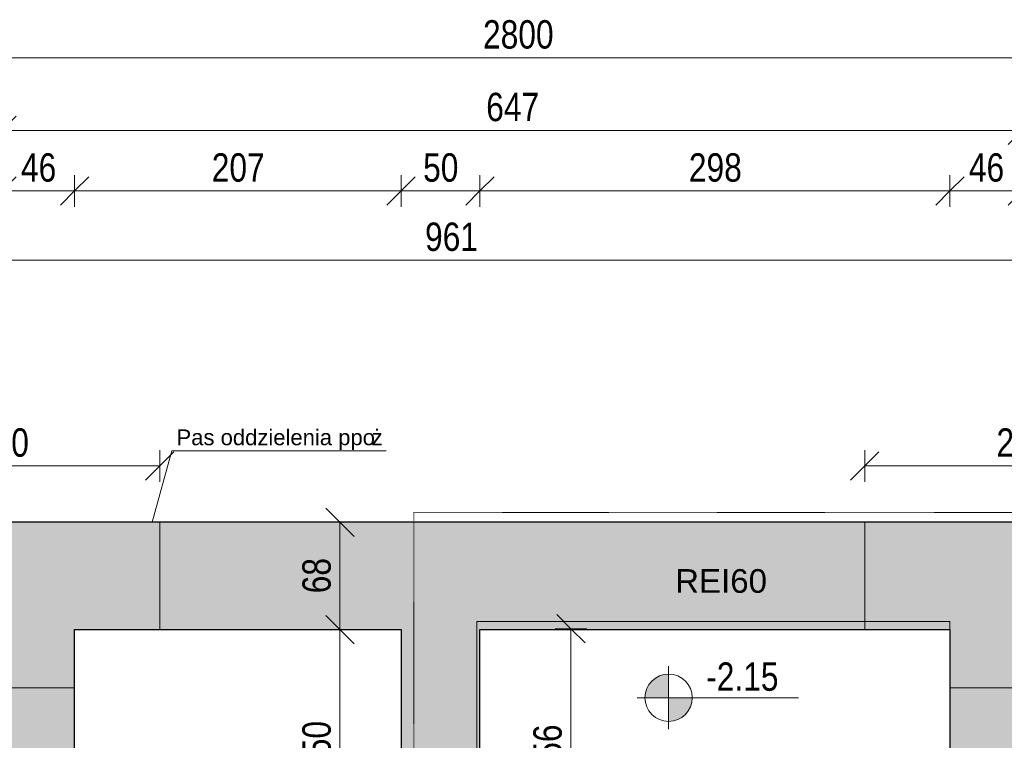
# Model space of a CAD drawing. Header units: centimetres. Extents: x 14786 to 20326, y -10865 to -8494.
# Tile 12 of 23: x 16205 to 16829, y -8951 to -8494. Entities that reach past the tile are written whole.
import ezdxf

# ---------------------------------------------------------------- set-up
doc = ezdxf.new("R2010")
doc.units = ezdxf.units.CM
doc.linetypes.add('Aligning Line 1_8_', pattern=[0.635, 0.3175, -0.3175])
doc.linetypes.add('Ponad', pattern=[0.396875, 0.238125, -0.15875])
for name, color, linetype, lineweight in [('A-ANNO-DIMS', 211, 'Continuous', 9), ('A-ANNO-DIMS-100', 211, 'Continuous', 9), ('A-DETL', 90, 'Continuous', 9), ('A-DETL-GENF', 92, 'Continuous', 9), ('A-DETL-THIN', 151, 'Continuous', 9), ('A-WALL', 113, 'Continuous', 9), ('A-WALL-PATT', 111, 'Continuous', 25), ('G-ANNO-DIMS', 111, 'Continuous', 9), ('G-ANNO-TEXT', 231, 'Continuous', 9), ('S-STRS-MBND', 31, 'Ponad', 9)]:
    doc.layers.add(name, color=color, linetype=linetype, lineweight=lineweight)
doc.styles.add('Arial_1', font='arial.ttf', dxfattribs={"height": 15})
doc.styles.add('Arial_2', font='arial.ttf', dxfattribs={"width": 0.8, "height": 18})
doc.styles.add('Arial_3', font='arial.ttf', dxfattribs={"height": 10})
doc.dimstyles.new('Przekątna_-_1_8_mm_Arial', dxfattribs={"dimscale": 30.48, "dimtxt": 18.364669, "dimasz": 0.590551, "dimexe": 0.328084, "dimexo": 0.0625, "dimgap": 0.016404, "dimtad": 1, "dimdec": 0, "dimdsep": 46, "dimtxsty": 'Arial_2', "dimblk1": 'OBLIQUE', "dimblk2": 'OBLIQUE', "dimsah": 1, "dimcen": 0.09, "dimazin": 0, "dimtfac": 1, "dimtdec": 4, "dimtix": 1, "dimtmove": 0, "dimatfit": 3, "dimfxl": 0.328084, "dimfxlon": 1, "dimtvp": 1, "dimtolj": 1, "dimtzin": 0, "dimarcsym": 2})

# ---------------------------------------------------------------- blocks, each defined once
blk = doc.blocks.new('DIMBLOCK47-3_Poziom parteru')
at = {"layer": 'A-ANNO-DIMS-100'}
for p, q in [((16407.88, -8812.71), (16398.88, -8803.71)), ((16407.88, -8812.71), (16397.88, -8812.71)), ((16407.88, -8812.71), (16407.88, -8880.71)), ((16407.88, -8812.71), (16416.88, -8821.71)), ((16407.88, -8812.71), (16417.88, -8812.71)), ((16407.88, -8880.71), (16398.88, -8871.71)), ((16407.88, -8880.71), (16397.88, -8880.71)), ((16407.88, -8880.71), (16416.88, -8889.71)), ((16407.88, -8880.71), (16417.88, -8880.71))]:
    blk.add_line(p, q, dxfattribs=at)
at = {"layer": 'A-ANNO-DIMS-100', "color": 0, "insert": (16384.01, -8857.73), "char_height": 18, "width": 26.4451, "attachment_point": 1, "rotation": 90, "line_spacing_factor": 0.941778, "style": 'Arial_2'}
blk.add_mtext('68', dxfattribs=at)
blk = doc.blocks.new('_Oblique')
at = {"color": 0, "linetype": 'ByBlock', "lineweight": -2}
blk.add_line((-0.5, -0.5), (0.5, 0.5), dxfattribs=at)
blk = doc.blocks.new('DIMBLOCK48-3_Poziom parteru')
at = {"layer": 'A-ANNO-DIMS-100'}
for p, q in [((16407.88, -8880.71), (16398.88, -8871.71)), ((16407.88, -8880.71), (16397.88, -8880.71)), ((16407.88, -8880.71), (16407.88, -9030.71)), ((16407.88, -8880.71), (16416.88, -8889.71)), ((16407.88, -8880.71), (16417.88, -8880.71)), ((16407.88, -9030.71), (16398.88, -9021.71)), ((16407.88, -9030.71), (16397.88, -9030.71)), ((16407.88, -9030.71), (16416.88, -9039.71)), ((16407.88, -9030.71), (16417.88, -9030.71))]:
    blk.add_line(p, q, dxfattribs=at)
at = {"layer": 'A-ANNO-DIMS-100', "color": 0, "insert": (16384.01, -8972.24), "char_height": 18, "width": 39.6677, "attachment_point": 1, "rotation": 90, "line_spacing_factor": 0.941778, "style": 'Arial_2'}
blk.add_mtext('150', dxfattribs=at)
blk = doc.blocks.new('DIMBLOCK86-3_Poziom parteru')
at = {"layer": 'A-ANNO-DIMS-100'}
for p, q in [((15120.62, -8518.18), (15120.62, -8508.18)), ((17920.62, -8518.18), (17920.62, -8508.18)), ((15120.62, -8518.18), (15129.62, -8509.18)), ((17920.62, -8518.18), (17929.62, -8509.18)), ((15120.62, -8518.18), (15111.62, -8527.18)), ((15120.62, -8518.18), (17920.62, -8518.18)), ((15120.62, -8518.18), (15120.62, -8528.18)), ((17920.62, -8518.18), (17911.62, -8527.18)), ((17920.62, -8518.18), (17920.62, -8528.18))]:
    blk.add_line(p, q, dxfattribs=at)
at = {"layer": 'A-ANNO-DIMS-100', "color": 0, "insert": (16498.58, -8494.31), "char_height": 18, "width": 52.8902, "attachment_point": 1, "line_spacing_factor": 0.941778, "style": 'Arial_2'}
blk.add_mtext('2800', dxfattribs=at)
blk = doc.blocks.new('DIMBLOCK88-3_Poziom parteru')
at = {"layer": 'A-ANNO-DIMS-100'}
for p, q in [((16193.62, -8564.19), (16193.62, -8554.19)), ((16193.62, -8564.19), (16202.62, -8555.19)), ((16840.62, -8564.19), (16840.62, -8554.19)), ((16840.62, -8564.19), (16849.62, -8555.19)), ((16193.62, -8564.19), (16184.62, -8573.19)), ((16193.62, -8564.19), (16840.62, -8564.19)), ((16193.62, -8564.19), (16193.62, -8574.19)), ((16840.62, -8564.19), (16831.62, -8573.19)), ((16840.62, -8564.19), (16840.62, -8574.19))]:
    blk.add_line(p, q, dxfattribs=at)
at = {"layer": 'A-ANNO-DIMS-100', "color": 0, "insert": (16500.59, -8540.33), "char_height": 18, "width": 39.6677, "attachment_point": 1, "line_spacing_factor": 0.941778, "style": 'Arial_2'}
blk.add_mtext('647', dxfattribs=at)
blk = doc.blocks.new('DIMBLOCK94-3_Poziom parteru')
at = {"layer": 'A-ANNO-DIMS-100'}
for p, q in [((15998.08, -8646.5), (15998.08, -8636.5)), ((15998.08, -8646.5), (16007.08, -8637.5)), ((16958.62, -8646.5), (16958.62, -8636.5)), ((16958.62, -8646.5), (16967.62, -8637.5)), ((15998.08, -8646.5), (15989.08, -8655.5)), ((15998.08, -8646.5), (16958.62, -8646.5)), ((15998.08, -8646.5), (15998.08, -8656.5)), ((16958.62, -8646.5), (16949.62, -8655.5)), ((16958.62, -8646.5), (16958.62, -8656.5))]:
    blk.add_line(p, q, dxfattribs=at)
at = {"layer": 'A-ANNO-DIMS-100', "color": 0, "insert": (16461.82, -8622.63), "char_height": 18, "width": 39.6677, "attachment_point": 1, "line_spacing_factor": 0.941778, "style": 'Arial_2'}
blk.add_mtext('961', dxfattribs=at)
blk = doc.blocks.new('DIMBLOCK184-3_Poziom parteru')
at = {"layer": 'A-ANNO-DIMS-100'}
for p, q in [((16193.62, -8602.57), (16193.62, -8592.57)), ((16193.62, -8602.57), (16202.62, -8593.57)), ((16239.62, -8602.57), (16239.62, -8592.57)), ((16239.62, -8602.57), (16248.62, -8593.57)), ((16193.62, -8602.57), (16184.62, -8611.57)), ((16193.62, -8602.57), (16239.62, -8602.57)), ((16193.62, -8602.57), (16193.62, -8612.57)), ((16239.62, -8602.57), (16230.62, -8611.57)), ((16239.62, -8602.57), (16239.62, -8612.57))]:
    blk.add_line(p, q, dxfattribs=at)
at = {"layer": 'A-ANNO-DIMS-100', "color": 0, "insert": (16205.6, -8578.7), "char_height": 18, "width": 26.4451, "attachment_point": 1, "line_spacing_factor": 0.941778, "style": 'Arial_2'}
blk.add_mtext('46', dxfattribs=at)
blk = doc.blocks.new('DIMBLOCK185-3_Poziom parteru')
at = {"layer": 'A-ANNO-DIMS-100'}
for p, q in [((16239.62, -8602.57), (16239.62, -8592.57)), ((16239.62, -8602.57), (16248.62, -8593.57)), ((16446.62, -8602.57), (16446.62, -8592.57)), ((16446.62, -8602.57), (16455.62, -8593.57)), ((16239.62, -8602.57), (16230.62, -8611.57)), ((16239.62, -8602.57), (16446.62, -8602.57)), ((16239.62, -8602.57), (16239.62, -8612.57)), ((16446.62, -8602.57), (16437.62, -8611.57)), ((16446.62, -8602.57), (16446.62, -8612.57))]:
    blk.add_line(p, q, dxfattribs=at)
at = {"layer": 'A-ANNO-DIMS-100', "color": 0, "insert": (16326.59, -8578.7), "char_height": 18, "width": 39.6677, "attachment_point": 1, "line_spacing_factor": 0.941778, "style": 'Arial_2'}
blk.add_mtext('207', dxfattribs=at)
blk = doc.blocks.new('DIMBLOCK186-3_Poziom parteru')
at = {"layer": 'A-ANNO-DIMS-100'}
for p, q in [((16446.62, -8602.57), (16446.62, -8592.57)), ((16446.62, -8602.57), (16455.62, -8593.57)), ((16496.62, -8602.57), (16496.62, -8592.57)), ((16496.62, -8602.57), (16505.62, -8593.57)), ((16446.62, -8602.57), (16437.62, -8611.57)), ((16446.62, -8602.57), (16496.62, -8602.57)), ((16446.62, -8602.57), (16446.62, -8612.57)), ((16496.62, -8602.57), (16487.62, -8611.57)), ((16496.62, -8602.57), (16496.62, -8612.57))]:
    blk.add_line(p, q, dxfattribs=at)
at = {"layer": 'A-ANNO-DIMS-100', "color": 0, "insert": (16460.6, -8578.7), "char_height": 18, "width": 26.4451, "attachment_point": 1, "line_spacing_factor": 0.941778, "style": 'Arial_2'}
blk.add_mtext('50', dxfattribs=at)
blk = doc.blocks.new('DIMBLOCK187-3_Poziom parteru')
at = {"layer": 'A-ANNO-DIMS-100'}
for p, q in [((16496.62, -8602.57), (16496.62, -8592.57)), ((16496.62, -8602.57), (16505.62, -8593.57)), ((16794.62, -8602.57), (16794.62, -8592.57)), ((16794.62, -8602.57), (16803.62, -8593.57)), ((16496.62, -8602.57), (16487.62, -8611.57)), ((16496.62, -8602.57), (16794.62, -8602.57)), ((16496.62, -8602.57), (16496.62, -8612.57)), ((16794.62, -8602.57), (16785.62, -8611.57)), ((16794.62, -8602.57), (16794.62, -8612.57))]:
    blk.add_line(p, q, dxfattribs=at)
at = {"layer": 'A-ANNO-DIMS-100', "color": 0, "insert": (16629.09, -8578.7), "char_height": 18, "width": 39.6677, "attachment_point": 1, "line_spacing_factor": 0.941778, "style": 'Arial_2'}
blk.add_mtext('298', dxfattribs=at)
blk = doc.blocks.new('DIMBLOCK188-3_Poziom parteru')
at = {"layer": 'A-ANNO-DIMS-100'}
for p, q in [((16794.62, -8602.57), (16794.62, -8592.57)), ((16794.62, -8602.57), (16803.62, -8593.57)), ((16840.62, -8602.57), (16840.62, -8592.57)), ((16840.62, -8602.57), (16849.62, -8593.57)), ((16794.62, -8602.57), (16785.62, -8611.57)), ((16794.62, -8602.57), (16840.62, -8602.57)), ((16794.62, -8602.57), (16794.62, -8612.57)), ((16840.62, -8602.57), (16831.62, -8611.57)), ((16840.62, -8602.57), (16840.62, -8612.57))]:
    blk.add_line(p, q, dxfattribs=at)
at = {"layer": 'A-ANNO-DIMS-100', "color": 0, "insert": (16806.6, -8578.7), "char_height": 18, "width": 26.4451, "attachment_point": 1, "line_spacing_factor": 0.941778, "style": 'Arial_2'}
blk.add_mtext('46', dxfattribs=at)
blk = doc.blocks.new('DIMBLOCK203-3_Poziom parteru')
at = {"layer": 'A-ANNO-DIMS-100'}
for p, q in [((16554.34, -8880.21), (16545.34, -8871.21)), ((16554.34, -8880.21), (16544.34, -8880.21)), ((16554.34, -9035.71), (16554.34, -8880.21)), ((16554.34, -8880.21), (16563.34, -8889.21)), ((16554.34, -8880.21), (16564.34, -8880.21)), ((16554.34, -9035.71), (16545.34, -9026.71)), ((16554.34, -9035.71), (16544.34, -9035.71)), ((16554.34, -9035.71), (16563.34, -9044.71)), ((16554.34, -9035.71), (16564.34, -9035.71))]:
    blk.add_line(p, q, dxfattribs=at)
at = {"layer": 'A-ANNO-DIMS-100', "color": 0, "insert": (16530.47, -8974.49), "char_height": 18, "width": 39.6677, "attachment_point": 1, "rotation": 90, "line_spacing_factor": 0.941778, "style": 'Arial_2'}
blk.add_mtext('156', dxfattribs=at)
blk = doc.blocks.new('DIMBLOCK204-3_Poziom parteru')
at = {"layer": 'A-ANNO-DIMS-100'}
for p, q in [((16740.62, -8777), (16740.62, -8767)), ((16740.62, -8777), (16749.62, -8768)), ((16940.62, -8777), (16940.62, -8767)), ((16940.62, -8777), (16949.62, -8768)), ((16740.62, -8777), (16731.62, -8786)), ((16740.62, -8777), (16940.62, -8777)), ((16740.62, -8777), (16740.62, -8787)), ((16940.62, -8777), (16931.62, -8786)), ((16940.62, -8777), (16940.62, -8787))]:
    blk.add_line(p, q, dxfattribs=at)
at = {"layer": 'A-ANNO-DIMS-100', "color": 0, "insert": (16824.09, -8753.13), "char_height": 18, "width": 39.6677, "attachment_point": 1, "line_spacing_factor": 0.941778, "style": 'Arial_2'}
blk.add_mtext('200', dxfattribs=at)
blk = doc.blocks.new('DIMBLOCK205-3_Poziom parteru')
at = {"layer": 'A-ANNO-DIMS-100'}
for p, q in [((16093.62, -8777), (16093.62, -8767)), ((16093.62, -8777), (16102.62, -8768)), ((16293.62, -8777), (16293.62, -8767)), ((16293.62, -8777), (16302.62, -8768)), ((16093.62, -8777), (16084.62, -8786)), ((16293.62, -8777), (16093.62, -8777)), ((16093.62, -8777), (16093.62, -8787)), ((16293.62, -8777), (16284.62, -8786)), ((16293.62, -8777), (16293.62, -8787))]:
    blk.add_line(p, q, dxfattribs=at)
at = {"layer": 'A-ANNO-DIMS-100', "color": 0, "insert": (16177.09, -8753.13), "char_height": 18, "width": 39.6677, "attachment_point": 1, "line_spacing_factor": 0.941778, "style": 'Arial_2'}
blk.add_mtext('200', dxfattribs=at)

msp = doc.modelspace()

# ---------------------------------------------------------------- hatches: boundary and pattern name
at = {"layer": 'A-DETL-GENF'}
for points in [[(16194.79, -8917.71), (16239.62, -8917.71), (16239.62, -8880.71), (16293.62, -8880.71), (16293.62, -8812.71), (16193.62, -8812.71), (16193.62, -8842.71), (16093.62, -8842.71), (16093.62, -8917.71), (16193.62, -8917.71)], [(16798.24, -8917.71), (16940.62, -8917.71), (16940.62, -8842.71), (16840.62, -8842.71), (16840.62, -8812.71), (16740.62, -8812.71), (16740.62, -8880.71), (16794.62, -8880.71), (16794.62, -8917.71)]]:
    msp.add_hatch(color=1, dxfattribs=at).paths.add_polyline_path(points)
at = {"layer": 'A-WALL-PATT', "lineweight": 9}
for points in [[(16446.62, -8880.71), (16740.62, -8880.71), (16740.62, -8812.71), (16293.62, -8812.71), (16293.62, -8880.71)], [(16446.62, -9396.71), (16496.62, -9396.71), (16496.62, -8880.71), (16446.62, -8880.71), (16446.62, -9226.94)]]:
    msp.add_hatch(color=256, dxfattribs=at).paths.add_polyline_path(points)
h = msp.add_hatch(color=256, dxfattribs=at)
h.paths.add_polyline_path([(16193.62, -10340.49), (16239.62, -10340.49), (16239.62, -9567.1), (16193.62, -9567.1), (16193.62, -10325.71)])
h.paths.add_polyline_path([(16237.17, -9407.1), (16239.62, -9407.1), (16239.62, -9374.09), (16221.62, -9374.09), (16221.62, -9344.09), (16239.62, -9344.09), (16239.62, -9289.73), (16222.62, -9289.73), (16222.62, -9259.73), (16239.62, -9259.73), (16239.62, -8917.71), (16193.62, -8917.71), (16193.62, -9030.71), (16195.26, -9030.71), (16195.26, -9032.71), (16193.62, -9032.71), (16193.62, -9042.71), (16195.26, -9042.71), (16195.26, -9044.71), (16193.62, -9044.71), (16193.62, -9407.1), (16209.62, -9407.1)])
h = msp.add_hatch(color=256, dxfattribs=at)
h.paths.add_polyline_path([(16810.94, -10415.49), (16840.62, -10415.49), (16840.62, -9559.1), (16794.62, -9559.1), (16794.62, -10415.49)])
h.paths.add_polyline_path([(16834.7, -9399.1), (16840.62, -9399.1), (16840.62, -8917.71), (16794.62, -8917.71), (16794.62, -9399.1), (16829.6, -9399.1)])
at = {"layer": 'G-ANNO-DIMS'}
h = msp.add_hatch(color=256, dxfattribs=at)
edge = h.paths.add_edge_path()
edge.add_arc((16616.24, -8923.96), 15, 90, 180)
edge.add_line((16601.24, -8923.96), (16616.24, -8923.96))
edge.add_line((16616.24, -8923.96), (16616.24, -8908.96))
h = msp.add_hatch(color=256, dxfattribs=at)
edge = h.paths.add_edge_path()
edge.add_arc((16616.24, -8923.96), 15, 270, 360)
edge.add_line((16631.24, -8923.96), (16616.24, -8923.96))
edge.add_line((16616.24, -8923.96), (16616.24, -8938.96))

# ---------------------------------------------------------------- linework, layer by layer
at = {"layer": 'A-DETL'}
for p, q in [((16301.24, -8767.43), (16288.75, -8812.71)), ((16437.24, -8767.43), (16301.24, -8767.43))]:
    msp.add_line(p, q, dxfattribs=at)
at = {"layer": 'A-DETL', "linetype": 'Aligning Line 1_8_', "lineweight": 18}
for p, q in [((16454.62, -8806.42), (16847.07, -8806.42)), ((16454.62, -8806.42), (16454.62, -9343.21)), ((16740.62, -8812.71), (16740.62, -8880.71))]:
    msp.add_line(p, q, dxfattribs=at)
at = {"layer": 'A-DETL-THIN'}
for p, q in [((16293.62, -8812.71), (16193.62, -8812.71)), ((16293.62, -8880.71), (16293.62, -8812.71)), ((16840.62, -8812.71), (16740.62, -8812.71)), ((16740.62, -8812.71), (16740.62, -8880.71)), ((16239.62, -8917.71), (16239.62, -8880.71)), ((16239.62, -8880.71), (16293.62, -8880.71)), ((16740.62, -8880.71), (16794.62, -8880.71)), ((16794.62, -8880.71), (16794.62, -8917.71)), ((16093.62, -8917.71), (16239.62, -8917.71)), ((16794.62, -8917.71), (16940.62, -8917.71))]:
    msp.add_line(p, q, dxfattribs=at)
at = {"layer": 'A-WALL', "lineweight": 25}
for p, q in [((16840.62, -8812.71), (16193.62, -8812.71)), ((16239.62, -9259.73), (16239.62, -8880.71)), ((16239.62, -8880.71), (16446.62, -8880.71)), ((16446.62, -8880.71), (16446.62, -9396.71)), ((16496.62, -9396.71), (16496.62, -8880.71)), ((16496.62, -8880.71), (16794.62, -8880.71)), ((16794.62, -8880.71), (16794.62, -9399.1))]:
    msp.add_line(p, q, dxfattribs=at)
at = {"layer": 'G-ANNO-DIMS'}
for p, q in [((16616.24, -8903.96), (16616.24, -8943.96)), ((16616.24, -8923.96), (16616.24, -8908.96)), ((16636.24, -8923.96), (16596.24, -8923.96)), ((16601.24, -8923.96), (16616.24, -8923.96)), ((16631.24, -8923.96), (16616.24, -8923.96)), ((16616.24, -8923.96), (16616.24, -8938.96)), ((16616.24, -8923.96), (16637.56, -8923.96)), ((16637.56, -8923.96), (16698.62, -8923.96))]:
    msp.add_line(p, q, dxfattribs=at)
for start, end in [(90, 180), (0, 90), (180, 270), (270, 0)]:
    msp.add_arc((16616.24, -8923.96), 15, start, end, dxfattribs=at)
at = {"layer": 'S-STRS-MBND'}
for p, q in [((16494.62, -8875.71), (16494.62, -9035.71)), ((16794.62, -8875.71), (16494.62, -8875.71)), ((16794.62, -9035.71), (16794.62, -8875.71))]:
    msp.add_line(p, q, dxfattribs=at)

# ---------------------------------------------------------------- texts
at = {"layer": 'G-ANNO-DIMS', "insert": (16640.06, -8901.56), "char_height": 18, "width": 54.2095, "attachment_point": 1, "line_spacing_factor": 0.941778, "style": 'Arial_2'}
msp.add_mtext('-2.15', dxfattribs=at)
at = {"layer": 'G-ANNO-TEXT', "color": 1, "attachment_point": 1}
for s, insert, char_height, width, style in [('\\fArial|b0|i0|c238|p34|;ż', (16427.93, -8753.83), 10, 7.2152, 'Arial_3'), ('Pas oddzielenia ppo', (16304.24, -8753.83), 10, 149.9156, 'Arial_3'), ('REI60', (16620.39, -8842.42), 15, 71.3502, 'Arial_1')]:
    msp.add_mtext(s, dxfattribs=dict(at, insert=insert, char_height=char_height, width=width, style=style))

# ---------------------------------------------------------------- dimensions: what is measured, and where the dimension line sits
at = {"layer": 'A-ANNO-DIMS'}
for base, p1, p2, override, picture, middle in [((17920.62, -8518.18), (15120.62, -8528.18), (17920.62, -8528.18), {"dimpost": '<>', "dimfxl": 2800}, 'DIMBLOCK86-3_Poziom parteru', (16520.62, -8508.49)), ((16840.62, -8564.19), (16193.62, -8574.19), (16840.62, -8574.19), {"dimpost": '<>', "dimfxl": 647}, 'DIMBLOCK88-3_Poziom parteru', (16517.12, -8554.5)), ((16239.62, -8602.57), (16193.62, -8612.57), (16239.62, -8612.57), {"dimpost": '<>', "dimfxl": 46}, 'DIMBLOCK184-3_Poziom parteru', (16216.62, -8592.88)), ((16446.62, -8602.57), (16239.62, -8612.57), (16446.62, -8612.57), {"dimpost": '<>', "dimfxl": 207}, 'DIMBLOCK185-3_Poziom parteru', (16343.12, -8592.88)), ((16496.62, -8602.57), (16446.62, -8612.57), (16496.62, -8612.57), {"dimpost": '<>', "dimfxl": 50}, 'DIMBLOCK186-3_Poziom parteru', (16471.62, -8592.88)), ((16794.62, -8602.57), (16496.62, -8612.57), (16794.62, -8612.57), {"dimpost": '<>', "dimfxl": 298}, 'DIMBLOCK187-3_Poziom parteru', (16645.62, -8592.88)), ((16840.62, -8602.57), (16794.62, -8612.57), (16840.62, -8612.57), {"dimpost": '<>', "dimfxl": 46}, 'DIMBLOCK188-3_Poziom parteru', (16817.62, -8592.88)), ((16958.62, -8646.5), (15998.08, -8656.5), (16958.62, -8656.5), {"dimpost": '<>', "dimfxl": 960.54}, 'DIMBLOCK94-3_Poziom parteru', (16478.35, -8636.81)), ((16093.62, -8777), (16293.62, -8787), (16093.62, -8787), {"dimpost": '<>', "dimfxl": 200}, 'DIMBLOCK205-3_Poziom parteru', (16193.62, -8767.31)), ((16940.62, -8777), (16740.62, -8787), (16940.62, -8787), {"dimpost": '<>', "dimfxl": 200}, 'DIMBLOCK204-3_Poziom parteru', (16840.62, -8767.31))]:
    dim = msp.add_linear_dim(base=base, p1=p1, p2=p2, dimstyle='Przekątna_-_1_8_mm_Arial', override=override, dxfattribs=at)
    dim.commit()
    dim.dimension.update_dxf_attribs({"geometry": picture, "text_midpoint": middle})
for base, p1, p2, override, picture, middle in [((16407.88, -8880.71), (16417.88, -8812.71), (16417.88, -8880.71), {"dimpost": '<>', "dimfxl": 68}, 'DIMBLOCK47-3_Poziom parteru', (16398.19, -8846.71)), ((16407.88, -9030.71), (16417.88, -8880.71), (16417.88, -9030.71), {"dimpost": '<>', "dimfxl": 150}, 'DIMBLOCK48-3_Poziom parteru', (16398.19, -8955.71)), ((16554.33714395, -8880.2148915), (16544.33714395, -9035.7148915), (16544.33714395, -8880.2148915), {"dimpost": '<>', "dimfxl": 155.5}, 'DIMBLOCK203-3_Poziom parteru', (16544.64683012, -8957.9648915))]:
    dim = msp.add_linear_dim(base=base, p1=p1, p2=p2, angle=90, dimstyle='Przekątna_-_1_8_mm_Arial', override=override, dxfattribs=at)
    dim.commit()
    dim.dimension.update_dxf_attribs({"geometry": picture, "text_midpoint": middle})

doc.saveas('drawing.dxf')
